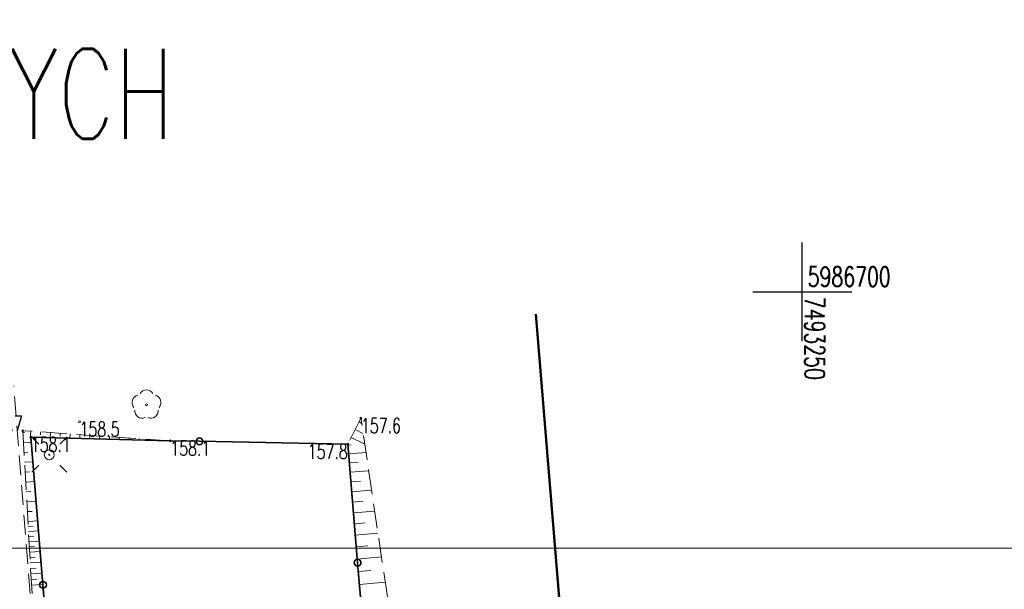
# Model space of a CAD drawing. Header units: feet. Extents: x 7492985 to 7493694, y 5986539 to 5988015.
# Tile 30 of 32: x 7493210 to 7493260, y 5986685 to 5986714. Entities that reach past the tile are written whole.
import ezdxf
from ezdxf.enums import TextEntityAlignment as Align

# ---------------------------------------------------------------- set-up
doc = ezdxf.new("R2010")
doc.units = ezdxf.units.FT
doc.header["$MEASUREMENT"] = 0
for name, pattern in [('1', [0]), ('1_1', [0]), ('1_OTRK', [1.75, 1.25, -0.5]), ('1_OTRKG', [1.75, 1.25, -0.5]), ('1_OTZK', [1.5, 1, -0.5]), ('GDE', [0])]:
    doc.linetypes.add(name, pattern=pattern)
doc.layers.get('0').update_dxf_attribs({"color": 250, "linetype": 'CONTINUOUS', "lineweight": 100})
for name, color, linetype, lineweight in [('_k_tabela', 7, 'CONTINUOUS', 13), ('DZIALKI_L_1', 2, '1', 50), ('EDZPD_L_0', 7, '1', 18), ('FORMATKA_T_0', 7, 'CONTINUOUS', 20), ('OTO_L_0', 7, 'CONTINUOUS', 35), ('OTR_L_1', 7, '1_OTRK', 18), ('OTR_T_1', 7, 'CONTINUOUS', 18), ('OTZ_L_1', 7, '1_OTZK', 18), ('OTZ_T_0', 250, 'CONTINUOUS', 18), ('SIATKA_L_0', 7, '1', 25), ('SIATKA_T_0', 7, 'CONTINUOUS', 25), ('SUE_T_3', 7, 'CONTINUOUS', 18)]:
    doc.layers.add(name, color=color, linetype=linetype, lineweight=lineweight)
doc.styles.get("Standard").update_dxf_attribs({"font": 'Simplex.SHX', "width": 0.75})

# ---------------------------------------------------------------- blocks, each defined once
blk = doc.blocks.new('2_OTRN')
at = {"linetype": 'Continuous'}
blk.add_circle((0, 0), 0.045, dxfattribs=at)
blk = doc.blocks.new('2_OTZL')
at = {"linetype": 'Continuous'}
blk.add_circle((0, 0), 0.045, dxfattribs=at)
for centre, start, end in [((0, 0.375), 30.1401, 149.8599), ((-0.357, 0.116), 102.1445, 221.86), ((0.357, 0.116), 318.14, 77.8555), ((-0.22, -0.303), 174.1482, 293.8542), ((0.22, -0.303), 246.1458, 5.8518)]:
    blk.add_arc(centre, 0.375, start, end, dxfattribs=at)
blk = doc.blocks.new('4_SUEO_W')
at = {"linetype": 'Continuous'}
for p, q in [((-0.53035, 0.53035), (-0.8839, 0.8839)), ((0.53035, 0.53035), (0.8839, 0.8839)), ((-0.53035, -0.53035), (-0.8839, -0.8839)), ((0.53035, -0.53035), (0.8839, -0.8839))]:
    blk.add_line(p, q, dxfattribs=at)
blk.add_circle((0, 0), 0.025, dxfattribs=at)
blk = doc.blocks.new('4_SUPP')
at = {"linetype": 'Continuous'}
blk.add_circle((0, 0), 0.25, dxfattribs=at)

msp = doc.modelspace()

# ---------------------------------------------------------------- linework, layer by layer
at = {"layer": '_k_tabela'}
msp.add_lwpolyline([(7493349.986, 5986538.534), (7493139.986, 5986538.534), (7493139.986, 5986687.034), (7493349.986, 5986687.034)], close=True, dxfattribs=at)
at = {"layer": 'DZIALKI_L_1', "linetype": '1'}
msp.add_line((7493243.93, 5986609.62), (7493236.514, 5986698.869), dxfattribs=at)
at = {"layer": 'EDZPD_L_0', "linetype": 'GDE', "lineweight": 18}
msp.add_line((7493243.93, 5986609.62), (7493236.514, 5986698.869), dxfattribs=at)
at = {"layer": 'OTO_L_0'}
for p, q in [((7493218.02, 5986692.47), (7493210.96, 5986692.66)), ((7493210.96, 5986692.66), (7493211.582, 5986685.186)), ((7493219.501, 5986692.442), (7493218.02, 5986692.47)), ((7493227, 5986692.3), (7493219.501, 5986692.442)), ((7493227.499, 5986686.305), (7493227, 5986692.3)), ((7493227.998, 5986680.309), (7493227.499, 5986686.305)), ((7493211.582, 5986685.186), (7493212.021, 5986679.908))]:
    msp.add_line(p, q, dxfattribs=at)
for centre in [(7493219.501, 5986692.442), (7493227.499, 5986686.305), (7493211.582, 5986685.186)]:
    msp.add_circle(centre, 0.17, dxfattribs=at)
at = {"layer": 'OTR_L_1', "linetype": '1_OTRKG'}
for p, q in [((7493227.67, 5986693.61), (7493227, 5986692.3)), ((7493218.02, 5986692.47), (7493210.56, 5986692.98)), ((7493210.56, 5986692.98), (7493211.63, 5986674.11)), ((7493227, 5986692.3), (7493229.12, 5986666.84))]:
    msp.add_line(p, q, dxfattribs=at)
at = {"layer": 'OTR_L_1', "linetype": '1_1'}
for p, q in [((7493227.573, 5986693.42), (7493227.708, 5986693.351)), ((7493210.566, 5986692.88), (7493210.654, 5986692.885)), ((7493210.959, 5986692.953), (7493210.935, 5986692.601)), ((7493211.458, 5986692.919), (7493211.448, 5986692.773)), ((7493211.956, 5986692.885), (7493211.939, 5986692.634)), ((7493227.374, 5986693.032), (7493227.763, 5986692.833)), ((7493210.594, 5986692.381), (7493210.981, 5986692.403)), ((7493212.455, 5986692.85), (7493212.445, 5986692.705)), ((7493212.954, 5986692.816), (7493212.94, 5986692.607)), ((7493213.453, 5986692.782), (7493213.443, 5986692.637)), ((7493213.952, 5986692.748), (7493213.94, 5986692.58)), ((7493214.451, 5986692.714), (7493214.441, 5986692.568)), ((7493214.949, 5986692.68), (7493214.941, 5986692.553)), ((7493215.448, 5986692.646), (7493215.441, 5986692.539)), ((7493215.947, 5986692.612), (7493215.941, 5986692.526)), ((7493216.446, 5986692.578), (7493216.441, 5986692.512)), ((7493216.945, 5986692.544), (7493216.942, 5986692.499)), ((7493217.444, 5986692.509), (7493217.442, 5986692.486)), ((7493217.942, 5986692.475), (7493217.942, 5986692.472)), ((7493227.176, 5986692.643), (7493227.865, 5986692.29)), ((7493210.622, 5986691.881), (7493210.823, 5986691.893)), ((7493227.004, 5986692.25), (7493227.181, 5986692.264)), ((7493227.041, 5986691.807), (7493227.926, 5986691.881)), ((7493210.651, 5986691.382), (7493211.064, 5986691.406)), ((7493227.079, 5986691.35), (7493227.536, 5986691.388)), ((7493210.679, 5986690.883), (7493210.892, 5986690.895)), ((7493227.118, 5986690.878), (7493228.063, 5986690.956)), ((7493210.707, 5986690.384), (7493211.147, 5986690.409)), ((7493227.159, 5986690.39), (7493227.647, 5986690.43)), ((7493210.736, 5986689.885), (7493210.962, 5986689.898)), ((7493227.201, 5986689.886), (7493228.209, 5986689.969)), ((7493210.764, 5986689.385), (7493211.23, 5986689.412)), ((7493227.244, 5986689.365), (7493227.765, 5986689.408)), ((7493210.792, 5986688.886), (7493211.032, 5986688.9)), ((7493227.289, 5986688.827), (7493228.365, 5986688.916)), ((7493210.82, 5986688.387), (7493211.313, 5986688.415)), ((7493210.835, 5986688.137), (7493211.084, 5986688.152)), ((7493210.849, 5986687.884), (7493211.355, 5986687.913)), ((7493227.335, 5986688.271), (7493227.891, 5986688.317)), ((7493210.863, 5986687.628), (7493211.12, 5986687.643)), ((7493210.878, 5986687.368), (7493211.398, 5986687.398)), ((7493227.383, 5986687.697), (7493228.532, 5986687.792)), ((7493210.893, 5986687.105), (7493211.156, 5986687.12)), ((7493227.433, 5986687.104), (7493228.026, 5986687.153)), ((7493210.908, 5986686.838), (7493211.442, 5986686.868)), ((7493210.924, 5986686.568), (7493211.194, 5986686.583)), ((7493227.484, 5986686.491), (7493228.709, 5986686.593)), ((7493210.939, 5986686.294), (7493211.487, 5986686.325)), ((7493210.955, 5986686.016), (7493211.232, 5986686.032)), ((7493227.536, 5986685.858), (7493228.17, 5986685.91)), ((7493210.971, 5986685.735), (7493211.533, 5986685.767)), ((7493210.987, 5986685.45), (7493211.272, 5986685.466)), ((7493211.003, 5986685.161), (7493211.581, 5986685.194)), ((7493227.591, 5986685.204), (7493228.899, 5986685.312))]:
    msp.add_line(p, q, dxfattribs=at)
at = {"layer": 'OTR_L_1', "linetype": '1_OTRK'}
for p, q in [((7493229.52, 5986681.12), (7493227.67, 5986693.61)), ((7493210.96, 5986692.66), (7493218.02, 5986692.47)), ((7493212.46, 5986674.63), (7493210.96, 5986692.66))]:
    msp.add_line(p, q, dxfattribs=at)
at = {"layer": 'OTZ_L_1', "linetype": '1_OTZK'}
msp.add_line((7493211.281, 5986680.258), (7493210.107, 5986695.251), dxfattribs=at)
at = {"layer": 'SIATKA_L_0', "linetype": '1'}
for p, q in [((7493250, 5986697.5), (7493250, 5986702.5)), ((7493247.5, 5986700), (7493252.5, 5986700))]:
    msp.add_line(p, q, dxfattribs=at)

# ---------------------------------------------------------------- block references
at = {"layer": 'OTR_T_1'}
for p in [(7493213.43, 5986693.43), (7493227.67, 5986693.61), (7493210.56, 5986692.98), (7493210.96, 5986692.66), (7493218.02, 5986692.47), (7493227, 5986692.3)]:
    msp.add_blockref('2_OTRN', p, dxfattribs=at)
at = {"layer": 'OTZ_T_0'}
msp.add_blockref('2_OTZL', (7493216.82, 5986694.29), dxfattribs=at)
at = {"layer": 'SUE_T_3'}
for name in ['4_SUEO_W', '4_SUPP']:
    msp.add_blockref(name, (7493211.9, 5986691.76), dxfattribs=at)

# ---------------------------------------------------------------- texts
at = {"layer": 'FORMATKA_T_0', "width": 0.7}
msp.add_text('MAPA  DO CELÓW PROJEKTOWYCH', height=4.55, dxfattribs=at).set_placement((7493145.324, 5986712.29), align=Align.TOP_LEFT)
at = {"layer": 'OTR_T_1', "lineweight": 9, "width": 0.7}
msp.add_text('158.7', height=0.75, dxfattribs=at).set_placement((7493210.56, 5986692.98), align=Align.RIGHT)
for s, p in [('158.5', (7493213.43, 5986693.43)), ('157.6', (7493227.67, 5986693.61)), ('158.1', (7493210.96, 5986692.66)), ('158.1', (7493218.02, 5986692.47))]:
    msp.add_text(s, height=0.75, dxfattribs=at).set_placement(p, align=Align.TOP_LEFT)
msp.add_text('157.8', height=0.75, dxfattribs=at).set_placement((7493227, 5986692.3), align=Align.TOP_RIGHT)
at = {"layer": 'SIATKA_T_0', "width": 0.7}
msp.add_text('5986700', height=1, dxfattribs=at).set_placement((7493250.272, 5986701.269), align=Align.TOP_LEFT)
msp.add_text('7493250', height=1, rotation=270, dxfattribs=at).set_placement((7493251.129, 5986699.748), align=Align.TOP_LEFT)

doc.saveas('drawing.dxf')
